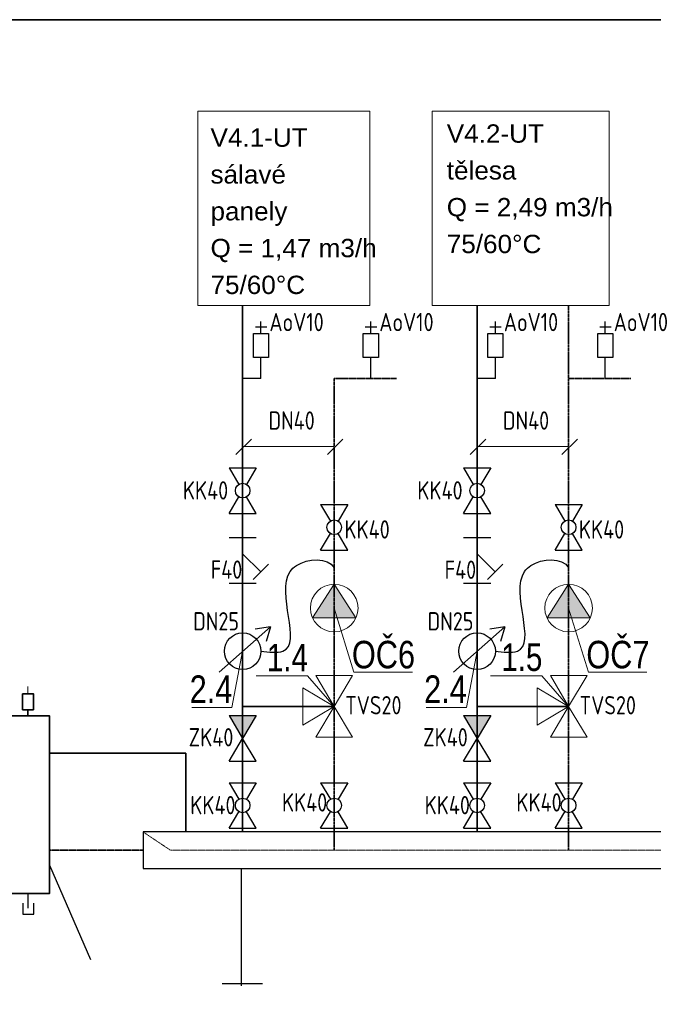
# Model space of a CAD drawing. Header units: millimetres. Extents: x -98431657 to -98227415, y -465497820 to -465456067.
# Tile 6 of 63: x -98416635 to -98414906, y -465490006 to -465487320. Entities that reach past the tile are written whole.
import ezdxf

# ---------------------------------------------------------------- set-up
doc = ezdxf.new("R2010")
doc.units = ezdxf.units.MM
doc.linetypes.add('Carkovana', pattern=[0.21, 0.15, -0.06])
for name, color, linetype, lineweight in [('Kóty obecně', 7, 'Continuous', 25), ('Standard', 7, 'Continuous', 25), ('Topení', 6, 'Continuous', 25), ('WPF 1 - vrt', 7, 'Continuous', 25), ('ZAM - POHLEDY_Pero_č.__2', 7, 'Continuous', 13), ('základ', 7, 'Continuous', 25)]:
    doc.layers.add(name, color=color, linetype=linetype, lineweight=lineweight)
doc.layers.add('URB_DOMY_skica_hatch', color=7, linetype='Continuous', lineweight=25, true_color=0x656565)
doc.styles.add('ARIAL', font='arial.ttf')
doc.styles.add('ISOCPEUR', font='isocpeur.ttf')

msp = doc.modelspace()

# ---------------------------------------------------------------- hatches: boundary and pattern name
at = {"layer": 'URB_DOMY_skica_hatch', "linetype": 'Continuous', "lineweight": 25, "true_color": 0x000000}
for points in [[(-98415776.7, -465488859.8), (-98415835.7, -465488951.8), (-98415717.7, -465488951.8)], [(-98415136.7, -465488859.8), (-98415195.7, -465488951.8), (-98415077.7, -465488951.8)], [(-98416026.7, -465489280.3), (-98415989.5, -465489218.3), (-98416063.9, -465489218.3)], [(-98415386.7, -465489280.3), (-98415349.5, -465489218.3), (-98415423.9, -465489218.3)]]:
    msp.add_hatch(color=18, dxfattribs=at).paths.add_polyline_path(points)

# ---------------------------------------------------------------- linework, layer by layer
at = {"layer": 'Standard', "color": 0, "linetype": 'Continuous', "lineweight": 13}
for p, q in [((-98409373.7, -465487319.7), (-98424223.7, -465487319.7)), ((-98415776.7, -465488924.7), (-98415722.9, -465489099.9)), ((-98415136.7, -465488924.7), (-98415082.9, -465489099.9)), ((-98416055.9, -465489196.2), (-98416026.7, -465489042.5)), ((-98415415.9, -465489196.2), (-98415386.7, -465489042.5)), ((-98415989.7, -465489110), (-98415849.7, -465489110)), ((-98415849.7, -465489110), (-98415776.7, -465489193.3)), ((-98415776.7, -465489193.3), (-98415826.5, -465489109.2)), ((-98415826.5, -465489109.2), (-98415726.5, -465489109.2)), ((-98415726.5, -465489109.2), (-98415776.7, -465489193.3)), ((-98415722.9, -465489099.9), (-98415562.9, -465489099.9)), ((-98415349.7, -465489110), (-98415209.7, -465489110)), ((-98415209.7, -465489110), (-98415136.7, -465489193.3)), ((-98415136.7, -465489193.3), (-98415186.5, -465489109.2)), ((-98415186.5, -465489109.2), (-98415086.5, -465489109.2)), ((-98415086.5, -465489109.2), (-98415136.7, -465489193.3)), ((-98415082.9, -465489099.9), (-98414922.9, -465489099.9)), ((-98415776.7, -465489193.3), (-98415862.7, -465489142.3)), ((-98415862.7, -465489142.3), (-98415862.7, -465489193.3)), ((-98415136.7, -465489193.3), (-98415222.7, -465489142.3)), ((-98415222.7, -465489142.3), (-98415222.7, -465489193.3)), ((-98416165.9, -465489196.2), (-98416055.9, -465489196.2)), ((-98415776.7, -465489193.3), (-98415862.7, -465489244.2)), ((-98415862.7, -465489244.2), (-98415862.7, -465489193.3)), ((-98415776.7, -465489193.3), (-98415826.5, -465489277.4)), ((-98415726.5, -465489277.4), (-98415776.7, -465489193.3)), ((-98415525.9, -465489196.2), (-98415415.9, -465489196.2)), ((-98415136.7, -465489193.3), (-98415222.7, -465489244.2)), ((-98415222.7, -465489244.2), (-98415222.7, -465489193.3)), ((-98415136.7, -465489193.3), (-98415186.5, -465489277.4)), ((-98415086.5, -465489277.4), (-98415136.7, -465489193.3)), ((-98415826.5, -465489277.4), (-98415726.5, -465489277.4)), ((-98415186.5, -465489277.4), (-98415086.5, -465489277.4))]:
    msp.add_line(p, q, dxfattribs=at)
at = {"layer": 'Standard', "color": 1, "linetype": 'Continuous', "lineweight": 35}
for p, q in [((-98416026.7, -465489535.6), (-98416026.7, -465488099.1)), ((-98415386.7, -465489535.6), (-98415386.7, -465488099.1)), ((-98415776.7, -465489193.3), (-98416026.7, -465489193.3)), ((-98415136.7, -465489193.3), (-98415386.7, -465489193.3)), ((-98416554.3, -465489320.3), (-98416182.2, -465489320.3)), ((-98416182.2, -465489320.3), (-98416182.2, -465489535.6))]:
    msp.add_line(p, q, dxfattribs=at)
at = {"layer": 'Standard', "color": 5, "linetype": 'Carkovana', "lineweight": 35}
for p, q in [((-98415136.7, -465489585.6), (-98415136.7, -465488099.1)), ((-98415606.8, -465488298.9), (-98415776.7, -465488298.9)), ((-98415776.7, -465489585.6), (-98415776.7, -465488298.9)), ((-98414966.8, -465488298.9), (-98415136.7, -465488298.9)), ((-98416554.3, -465489585.6), (-98416298.4, -465489585.6))]:
    msp.add_line(p, q, dxfattribs=at)
at = {"layer": 'Standard', "color": 0, "linetype": 'Continuous', "lineweight": 35}
msp.add_line((-98416612.8, -465489218.7), (-98416612.8, -465489202.2), dxfattribs=at)
at = {"layer": 'Standard', "color": 0, "linetype": 'Carkovana', "lineweight": 13}
for p in [(-98416298.4, -465489535.6), (-98412385.3, -465489585.6)]:
    msp.add_line(p, (-98416223.4, -465489585.6), dxfattribs=at)
at = {"layer": 'Standard', "color": 0, "linetype": 'Continuous', "lineweight": 35}
for points in [[(-98424223.7, -465487319.7), (-98409373.7, -465487319.7), (-98409373.7, -465497819.7), (-98424223.7, -465497819.7), (-98424223.7, -465487319.7)], [(-98416627.4, -465489158.4), (-98416598.1, -465489158.4), (-98416598.1, -465489202.2), (-98416627.4, -465489202.2), (-98416627.4, -465489158.4)], [(-98416671.3, -465489218.7), (-98416554.3, -465489218.7), (-98416554.3, -465489703.6), (-98416671.3, -465489703.6), (-98416671.3, -465489218.7)]]:
    msp.add_lwpolyline(points, close=True, dxfattribs=at)
at = {"layer": 'Standard', "color": 0, "linetype": 'Continuous', "lineweight": 25}
msp.add_lwpolyline([(-98412385.3, -465489535.6), (-98416298.4, -465489535.6), (-98416298.4, -465489635.6), (-98412385.3, -465489635.6), (-98412385.3, -465489535.6)], close=True, dxfattribs=at)
at = {"layer": 'Topení', "color": 0, "linetype": 'Continuous', "lineweight": 13}
for p, q in [((-98416003, -465488463.8), (-98416045.4, -465488506.3)), ((-98415753, -465488463.8), (-98415795.4, -465488506.3)), ((-98415363, -465488463.8), (-98415405.4, -465488506.3)), ((-98415113, -465488463.8), (-98415155.4, -465488506.3)), ((-98416026.7, -465488484.1), (-98415776.7, -465488484.1)), ((-98415386.7, -465488484.1), (-98415136.7, -465488484.1)), ((-98416612.8, -465489158.4), (-98416612.8, -465489138.4))]:
    msp.add_line(p, q, dxfattribs=at)
at = {"layer": 'Topení', "color": 0, "linetype": 'Continuous', "lineweight": 25}
for p, q in [((-98416063.9, -465488542.5), (-98415989.5, -465488542.5)), ((-98416063.9, -465488542.5), (-98416037, -465488587.3)), ((-98415989.5, -465488542.5), (-98416016.4, -465488587.3)), ((-98415423.9, -465488542.5), (-98415349.5, -465488542.5)), ((-98415423.9, -465488542.5), (-98415397, -465488587.3)), ((-98415349.5, -465488542.5), (-98415376.4, -465488587.3)), ((-98416063.9, -465488666.5), (-98416037, -465488621.6)), ((-98415989.5, -465488666.5), (-98416016.4, -465488621.6)), ((-98415813.9, -465488642.5), (-98415739.5, -465488642.5)), ((-98415813.9, -465488642.5), (-98415787, -465488687.3)), ((-98415739.5, -465488642.5), (-98415766.4, -465488687.3)), ((-98415423.9, -465488666.5), (-98415397, -465488621.6)), ((-98415349.5, -465488666.5), (-98415376.4, -465488621.6)), ((-98415173.9, -465488642.5), (-98415099.5, -465488642.5)), ((-98415173.9, -465488642.5), (-98415147, -465488687.3)), ((-98415099.5, -465488642.5), (-98415126.4, -465488687.3)), ((-98416063.9, -465488666.5), (-98415989.5, -465488666.5)), ((-98415423.9, -465488666.5), (-98415349.5, -465488666.5)), ((-98415813.9, -465488766.5), (-98415787, -465488721.6)), ((-98415739.5, -465488766.5), (-98415766.4, -465488721.6)), ((-98415173.9, -465488766.5), (-98415147, -465488721.6)), ((-98415099.5, -465488766.5), (-98415126.4, -465488721.6)), ((-98416063.9, -465488732.5), (-98415989.5, -465488732.5)), ((-98416026.7, -465488732.5), (-98416026.7, -465488856.5)), ((-98415423.9, -465488732.5), (-98415349.5, -465488732.5)), ((-98415386.7, -465488732.5), (-98415386.7, -465488856.5)), ((-98416026.7, -465488776.5), (-98415977.2, -465488825.9)), ((-98415813.9, -465488766.5), (-98415739.5, -465488766.5)), ((-98415386.7, -465488776.5), (-98415337.2, -465488825.9)), ((-98415173.9, -465488766.5), (-98415099.5, -465488766.5)), ((-98415977.2, -465488825.9), (-98415998.4, -465488847.2)), ((-98415977.2, -465488825.9), (-98415956, -465488804.7)), ((-98415337.2, -465488825.9), (-98415358.4, -465488847.2)), ((-98415337.2, -465488825.9), (-98415316, -465488804.7)), ((-98416063.9, -465488856.5), (-98415989.5, -465488856.5)), ((-98415423.9, -465488856.5), (-98415349.5, -465488856.5)), ((-98416091, -465489099.8), (-98415951.1, -465488975.9)), ((-98415951.1, -465488975.9), (-98415992.3, -465488982.3)), ((-98415951.1, -465488975.9), (-98415962.4, -465489016.1)), ((-98415451, -465489099.8), (-98415311.1, -465488975.9)), ((-98415311.1, -465488975.9), (-98415352.3, -465488982.3)), ((-98415311.1, -465488975.9), (-98415322.4, -465489016.1)), ((-98416063.9, -465489218.3), (-98416026.7, -465489280.3)), ((-98416063.9, -465489218.3), (-98415989.5, -465489218.3)), ((-98415989.5, -465489218.3), (-98416026.7, -465489280.3)), ((-98415423.9, -465489218.3), (-98415386.7, -465489280.3)), ((-98415423.9, -465489218.3), (-98415349.5, -465489218.3)), ((-98415349.5, -465489218.3), (-98415386.7, -465489280.3)), ((-98416063.9, -465489342.3), (-98416026.7, -465489280.3)), ((-98415989.5, -465489342.3), (-98416026.7, -465489280.3)), ((-98415423.9, -465489342.3), (-98415386.7, -465489280.3)), ((-98415349.5, -465489342.3), (-98415386.7, -465489280.3)), ((-98416063.9, -465489342.3), (-98415989.5, -465489342.3)), ((-98415423.9, -465489342.3), (-98415349.5, -465489342.3)), ((-98416063.9, -465489401.2), (-98415989.5, -465489401.2)), ((-98416063.9, -465489401.2), (-98416037, -465489446)), ((-98415989.5, -465489401.2), (-98416016.4, -465489446)), ((-98415813.9, -465489401.2), (-98415739.5, -465489401.2)), ((-98415813.9, -465489401.2), (-98415787, -465489446)), ((-98415739.5, -465489401.2), (-98415766.4, -465489446)), ((-98415423.9, -465489401.2), (-98415349.5, -465489401.2)), ((-98415423.9, -465489401.2), (-98415397, -465489446)), ((-98415349.5, -465489401.2), (-98415376.4, -465489446)), ((-98415173.9, -465489401.2), (-98415099.5, -465489401.2)), ((-98415173.9, -465489401.2), (-98415147, -465489446)), ((-98415099.5, -465489401.2), (-98415126.4, -465489446)), ((-98416063.9, -465489525.2), (-98416037, -465489480.3)), ((-98415989.5, -465489525.2), (-98416016.4, -465489480.3)), ((-98415813.9, -465489525.2), (-98415787, -465489480.3)), ((-98415739.5, -465489525.2), (-98415766.4, -465489480.3)), ((-98415423.9, -465489525.2), (-98415397, -465489480.3)), ((-98415349.5, -465489525.2), (-98415376.4, -465489480.3)), ((-98415173.9, -465489525.2), (-98415147, -465489480.3)), ((-98415099.5, -465489525.2), (-98415126.4, -465489480.3)), ((-98416063.9, -465489525.2), (-98415989.5, -465489525.2)), ((-98415813.9, -465489525.2), (-98415739.5, -465489525.2)), ((-98415423.9, -465489525.2), (-98415349.5, -465489525.2)), ((-98415173.9, -465489525.2), (-98415099.5, -465489525.2)), ((-98416554.3, -465489626.5), (-98416441.9, -465489883.3)), ((-98416030.5, -465489635.6), (-98416030.5, -465489955.6)), ((-98416612.8, -465489703.6), (-98416612.8, -465489743.6)), ((-98416626.9, -465489729.5), (-98416626.9, -465489759.5)), ((-98416596.9, -465489759.5), (-98416596.9, -465489729.5)), ((-98416626.9, -465489759.5), (-98416596.9, -465489759.5)), ((-98416082.4, -465489948.9), (-98415972.4, -465489948.9))]:
    msp.add_line(p, q, dxfattribs=at)
for centre, radius in [((-98416026.7, -465488604.5), 20), ((-98415386.7, -465488604.5), 20), ((-98415776.7, -465488704.5), 20), ((-98415136.7, -465488704.5), 20), ((-98416026.7, -465489042.5), 50), ((-98415386.7, -465489042.5), 50), ((-98416026.7, -465489463.2), 20), ((-98415776.7, -465489463.2), 20), ((-98415386.7, -465489463.2), 20), ((-98415136.7, -465489463.2), 20)]:
    msp.add_circle(centre, radius, dxfattribs=at)
at = {"layer": 'Topení', "color": 0, "linetype": 'Continuous', "lineweight": 25, "start_tangent": (1.156269, -0.124047), "end_tangent": (0.658422, -1.140822)}
for points in [[(-98415976.7, -465489042.5), (-98415916.7, -465489042.5), (-98415896.9, -465488824.9), (-98415879.9, -465488808.6), (-98415776.7, -465488815.1)], [(-98415336.7, -465489042.5), (-98415276.7, -465489042.5), (-98415256.9, -465488824.9), (-98415239.9, -465488808.6), (-98415136.7, -465488815.1)]]:
    msp.add_spline(points, degree=3, dxfattribs=at)
at = {"layer": 'WPF 1 - vrt'}
for p, q in [((-98415976.7, -465488298.9), (-98415976.7, -465488256.7)), ((-98415676.7, -465488298.9), (-98415676.7, -465488256.7)), ((-98415336.7, -465488298.9), (-98415336.7, -465488256.7)), ((-98415036.7, -465488298.9), (-98415036.7, -465488256.7)), ((-98415976.7, -465488298.9), (-98416026.7, -465488298.9)), ((-98415336.7, -465488298.9), (-98415386.7, -465488298.9))]:
    msp.add_line(p, q, dxfattribs=at)
at = {"layer": 'ZAM - POHLEDY_Pero_č.__2', "color": 0, "linetype": 'Continuous', "lineweight": 13}
for p, q in [((-98415776.7, -465488859.8), (-98415835.7, -465488951.8)), ((-98415717.7, -465488951.8), (-98415776.7, -465488859.8)), ((-98415136.7, -465488859.8), (-98415195.7, -465488951.8)), ((-98415077.7, -465488951.8), (-98415136.7, -465488859.8)), ((-98415835.7, -465488951.8), (-98415717.7, -465488951.8)), ((-98415195.7, -465488951.8), (-98415077.7, -465488951.8))]:
    msp.add_line(p, q, dxfattribs=at)
for points in [[(-98416149.1, -465487569.1), (-98415679.2, -465487569.1), (-98415679.2, -465488099.1), (-98416149.1, -465488099.1), (-98416149.1, -465487569.1)], [(-98415509.1, -465487569.1), (-98415026.1, -465487569.1), (-98415026.1, -465488099.1), (-98415509.1, -465488099.1), (-98415509.1, -465487569.1)]]:
    msp.add_lwpolyline(points, close=True, dxfattribs=at)
for centre in [(-98415776.7, -465488924.7), (-98415136.7, -465488924.7)]:
    msp.add_circle(centre, 65, dxfattribs=at)
at = {"layer": 'základ'}
for p, q in [((-98415991.9, -465488157.9), (-98415960.6, -465488157.9)), ((-98415976.7, -465488175.7), (-98415976.7, -465488142.7)), ((-98415691.9, -465488157.9), (-98415660.6, -465488157.9)), ((-98415676.7, -465488175.7), (-98415676.7, -465488142.7)), ((-98415351.9, -465488157.9), (-98415320.6, -465488157.9)), ((-98415336.7, -465488175.7), (-98415336.7, -465488142.7)), ((-98415051.9, -465488157.9), (-98415020.6, -465488157.9)), ((-98415036.7, -465488175.7), (-98415036.7, -465488142.7)), ((-98415976.7, -465488269.6), (-98415976.7, -465488241.2)), ((-98415676.7, -465488269.6), (-98415676.7, -465488241.2)), ((-98415336.7, -465488269.6), (-98415336.7, -465488241.2)), ((-98415036.7, -465488269.6), (-98415036.7, -465488241.2))]:
    msp.add_line(p, q, dxfattribs=at)
for points in [[(-98415997.3, -465488175.7), (-98415956.1, -465488175.7), (-98415956.1, -465488241.2), (-98415997.3, -465488241.2), (-98415997.3, -465488175.7)], [(-98415697.3, -465488175.7), (-98415656.1, -465488175.7), (-98415656.1, -465488241.2), (-98415697.3, -465488241.2), (-98415697.3, -465488175.7)], [(-98415357.3, -465488175.7), (-98415316.1, -465488175.7), (-98415316.1, -465488241.2), (-98415357.3, -465488241.2), (-98415357.3, -465488175.7)], [(-98415057.3, -465488175.7), (-98415016.1, -465488175.7), (-98415016.1, -465488241.2), (-98415057.3, -465488241.2), (-98415057.3, -465488175.7)]]:
    msp.add_lwpolyline(points, close=True, dxfattribs=at)

# ---------------------------------------------------------------- texts
at = {"layer": 'Kóty obecně', "color": 0, "linetype": 'Continuous', "lineweight": 13, "char_height": 50, "attachment_point": 1, "line_spacing_factor": 1.204819, "style": 'ARIAL'}
for s, insert, width in [('{\\fArial|i0|b0;\\H50.000000;\\W1.020408;\\C7;V4.1-UT }\\P{\\fArial|i0|b0;\\H50.000000;\\W1.020408;\\C7;sálavé }\\P{\\fArial|i0|b0;\\H50.000000;\\W1.020408;\\C7;panely}\\P{\\fArial|i0|b0;\\H50.000000;\\W1.020408;\\C7;Q = 1,47 m3/h}\\P{\\fArial|i0|b0;\\H50.000000;\\W1.020408;\\C7;75/60%%dC}\\P', (-98416114.5, -465487616.4), 479.246), ('{\\fArial|i0|b0;\\H50.000000;\\W1.020408;\\C7;V4.2-UT }\\P{\\fArial|i0|b0;\\H50.000000;\\W1.020408;\\C7;tělesa}\\P{\\fArial|i0|b0;\\H50.000000;\\W1.020408;\\C7;Q = 2,49 m3/h}\\P{\\fArial|i0|b0;\\H50.000000;\\W1.020408;\\C7;75/60%%dC}\\P', (-98415469.5, -465487605.3), 479.592)]:
    msp.add_mtext(s, dxfattribs=dict(at, insert=insert, width=width))
at = {"layer": 'Kóty obecně', "color": 0, "linetype": 'Continuous', "lineweight": 18, "char_height": 50, "style": 'ISOCPEUR'}
for s, insert, width, attachment_point in [('{\\fISOCPEUR|i0|b0;\\H50.000000;\\W0.800000;\\C7;AoV10}\\P', (-98415805.4, -465488169.7), 166.049, 9), ('{\\fISOCPEUR|i0|b0;\\H50.000000;\\W0.800000;\\C7;AoV10}\\P', (-98415505.4, -465488169.7), 166.049, 9), ('{\\fISOCPEUR|i0|b0;\\H50.000000;\\W0.800000;\\C7;AoV10}\\P', (-98415165.4, -465488169.7), 166.049, 9), ('{\\fISOCPEUR|i0|b0;\\H50.000000;\\W0.800000;\\C7;AoV10}\\P', (-98414865.4, -465488169.7), 166.049, 9), ('{\\fISOCPEUR|i0|b0;\\H50.000000;\\W0.800000;\\C7;DN40}\\P', (-98415956.2, -465488438.2), 142.788, 7), ('{\\fISOCPEUR|i0|b0;\\H50.000000;\\W0.800000;\\C7;DN40}\\P', (-98415316.2, -465488438.2), 142.788, 7), ('{\\fISOCPEUR|i0|b0;\\H50.000000;\\W0.800000;\\C7;KK40}\\P', (-98416189.8, -465488628.8), 142.788, 7), ('{\\fISOCPEUR|i0|b0;\\H50.000000;\\W0.800000;\\C7;KK40}\\P', (-98415549.8, -465488628.8), 142.788, 7), ('{\\fISOCPEUR|i0|b0;\\H50.000000;\\W0.800000;\\C7;KK40}\\P', (-98415748.7, -465488735.4), 142.788, 7), ('{\\fISOCPEUR|i0|b0;\\H50.000000;\\W0.800000;\\C7;KK40}\\P', (-98415108.7, -465488735.4), 142.788, 7), ('{\\fISOCPEUR|i0|b0;\\H50.000000;\\W0.800000;\\C7;F40}\\P', (-98416113.9, -465488844.9), 106.333, 7), ('{\\fISOCPEUR|i0|b0;\\H50.000000;\\W0.800000;\\C7;F40}\\P', (-98415475.4, -465488845.3), 106.333, 7), ('{\\fISOCPEUR|i0|b0;\\H50.000000;\\W0.800000;\\C7;DN25}\\P', (-98416161.9, -465488985.9), 138.75, 7), ('{\\fISOCPEUR|i0|b0;\\H50.000000;\\W0.800000;\\C7;DN25}\\P', (-98415521.9, -465488985.9), 138.75, 7), ('{\\fISOCPEUR|i0|b0;\\H50.000000;\\W0.800000;\\C7;TVS20}\\P', (-98415746.8, -465489214.9), 175.024, 7), ('{\\fISOCPEUR|i0|b0;\\H50.000000;\\W0.800000;\\C7;TVS20}\\P', (-98415106.8, -465489214.9), 175.024, 7), ('{\\fISOCPEUR|i0|b0;\\H50.000000;\\W0.800000;\\C7;ZK40}\\P', (-98416174.2, -465489302.3), 142.788, 7), ('{\\fISOCPEUR|i0|b0;\\H50.000000;\\W0.800000;\\C7;ZK40}\\P', (-98415534.2, -465489302.3), 142.788, 7), ('{\\fISOCPEUR|i0|b0;\\H50.000000;\\W0.800000;\\C7;KK40}\\P', (-98416169.8, -465489487.5), 142.788, 7), ('{\\fISOCPEUR|i0|b0;\\H50.000000;\\W0.800000;\\C7;KK40}\\P', (-98415919.4, -465489480), 142.788, 7), ('{\\fISOCPEUR|i0|b0;\\H50.000000;\\W0.800000;\\C7;KK40}\\P', (-98415529.8, -465489487.5), 142.788, 7), ('{\\fISOCPEUR|i0|b0;\\H50.000000;\\W0.800000;\\C7;KK40}\\P', (-98415279.4, -465489480), 142.788, 7)]:
    msp.add_mtext(s, dxfattribs=dict(at, insert=insert, width=width, attachment_point=attachment_point))
at = {"layer": 'Kóty obecně', "color": 0, "linetype": 'Continuous', "lineweight": 35, "char_height": 75, "attachment_point": 9, "style": 'ARIAL'}
for s, insert, width in [('\\W0.80;OČ6', (-98415556.1, -465489090.3), 202.983), ('\\W0.80;OČ7', (-98414916.1, -465489090.3), 202.983), ('\\W0.77;1.4', (-98415848.5, -465489097.4), 145.789), ('\\W0.77;1.5', (-98415208.5, -465489097.4), 145.789), ('\\W0.80;2.4', (-98416054.8, -465489183.5), 146.923), ('\\W0.80;2.4', (-98415414.8, -465489183.5), 146.923)]:
    msp.add_mtext(s, dxfattribs=dict(at, insert=insert, width=width))

doc.saveas('drawing.dxf')
